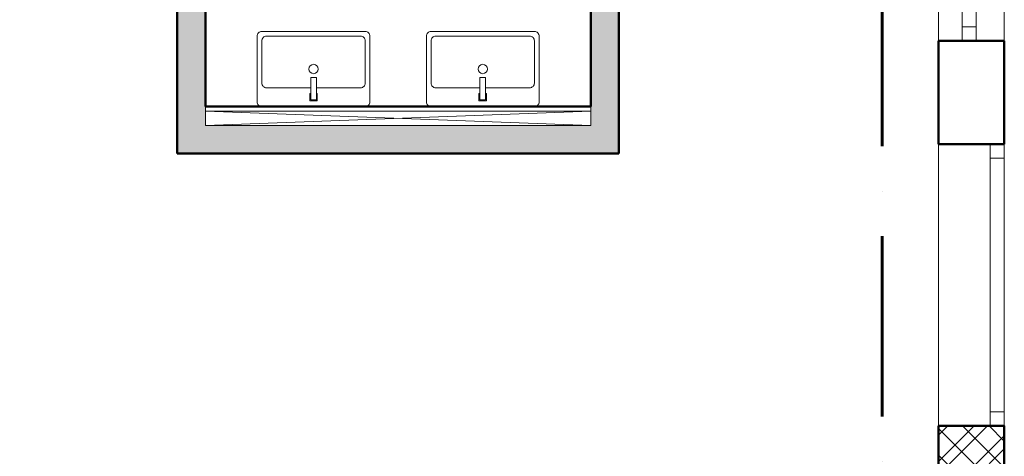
# Model space of a CAD drawing. Header units: millimetres. Extents: x 26913 to 235728, y -32666 to 132716.
# Tile 21 of 26: x 119616 to 124854, y 68529 to 70854. Entities that reach past the tile are written whole.
import ezdxf

# ---------------------------------------------------------------- set-up
doc = ezdxf.new("R2010")
doc.units = ezdxf.units.MM
doc.header["$LTSCALE"] = 400
doc.linetypes.add('ACAD_ISO10W100', pattern=[18, 12, -3, 0, -3])
for name, color, linetype, lineweight in [('N_tenká', 7, 'Continuous', 18), ('N_tlustá', 7, 'Continuous', 50), ('N_výplně otvorů', 7, 'Continuous', 18), ('N_zařizovací předměty', 7, 'Continuous', 13), ('N_šrafy', 7, 'Continuous', 13), ('PBS - hranice úseků', 1, 'ACAD_ISO10W100', 60), ('S_tlustá', 7, 'Continuous', 50), ('S_výplně otvorů', 7, 'Continuous', 18)]:
    doc.layers.add(name, color=color, linetype=linetype, lineweight=lineweight)

# ---------------------------------------------------------------- blocks, each defined once
blk = doc.blocks.new('*U45')
at = {"color": 0}
for p, q in [((0, 75), (600, 75)), ((0, 75), (0, 0)), ((75, 75), (75, 0)), ((525, 0), (525, 75)), ((600, 0), (600, 75)), ((0, 0), (600, 0))]:
    blk.add_line(p, q, dxfattribs=at)
blk = doc.blocks.new('UMYVADLO_PULT_600X400')
blk.add_lwpolyline([(300, 25), (300, 375, 0.414214), (275, 400), (-275, 400, 0.414214), (-300, 375), (-300, 25, 0.414214), (-275, 0), (275, 0, 0.414214)], format="xyb", close=True)
blk.add_lwpolyline([(15, 100), (250, 100, 0.414214), (275, 125), (275, 350, 0.414214), (250, 375), (-250, 375, 0.414214), (-275, 350), (-275, 125, 0.414214), (-250, 100), (-15, 100)], format="xyb")
blk.add_lwpolyline([(-15, 155), (-15, 35), (15, 35), (15, 155)], close=True)
blk.add_lwpolyline([(-15, 70), (-20, 70), (-20, 30), (20, 30), (20, 70), (15, 70)])
blk.add_circle((0, 200), 25)
blk = doc.blocks.new('*U132')
at = {"color": 0}
for p, q in [((0, 75), (1500, 75)), ((0, 75), (0, 0)), ((75, 75), (75, 0)), ((1425, 0), (1425, 75)), ((1500, 0), (1500, 75)), ((0, 0), (1500, 0))]:
    blk.add_line(p, q, dxfattribs=at)

msp = doc.modelspace()

# ---------------------------------------------------------------- hatches: boundary and pattern name
at = {"layer": 'N_šrafy'}
h = msp.add_hatch(dxfattribs=at)
h.set_pattern_fill('ZDIVO-STR_PEV', scale=50)
h.set_pattern_definition([(45, (0, 0), (-106.06602, 106.06602), []), (45, (70.71, 0), (-106.06602, 106.06602), []), (135, (0, 0), (-70.71068, -70.71068), [])])
h.paths.add_polyline_path([(117404.1, 55341.6), (116404.1, 55341.6), (116404.1, 55091.6), (116504.1, 55091.6), (116604.1, 55091.6), (117404.1, 55091.6)])
h.paths.add_polyline_path([(124854.1, 68691.6), (124504.1, 68691.6), (124504.1, 67891.6), (124854.1, 67891.6)])
h.paths.add_polyline_path([(124854.1, 66591.6), (124504.1, 66591.6), (124504.1, 66491.6), (124854.1, 66491.6)])
h.paths.add_polyline_path([(124854.1, 56491.6), (124779.1, 56491.6), (124504.1, 56491.6), (124504.1, 56391.6), (124854.1, 56391.6)])
h.paths.add_polyline_path([(124854.1, 72941.6), (124504.1, 72941.6), (124504.1, 72781.6), (124854.1, 72781.6)])
h.paths.add_polyline_path([(112754.1, 72891.6), (112754.1, 73141.6), (112604.1, 73141.6), (112204.1, 73141.6), (112204.1, 72891.6)])
h.paths.add_polyline_path([(115404.1, 76641.6), (115404.1, 76241.6), (116554.1, 76241.6), (116554.1, 76641.6)])
h.paths.add_polyline_path([(112204.1, 75991.6), (111904.1, 75991.6), (111904.1, 74991.6), (112204.1, 74991.6)])
h.paths.add_polyline_path([(120004.1, 76641.6), (120004.1, 76241.6), (121454.1, 76241.6), (121454.1, 76641.6)])
h = msp.add_hatch(dxfattribs=at)
h.set_pattern_fill('CROSS', scale=250)
h.set_pattern_definition([(0, (0, 0), (62.5, 62.5), [31.25, -93.75]), (90, (15.625, -15.625), (-62.5, 62.5), [31.25, -93.75])])
h.paths.add_polyline_path([(118554.1, 75991.6), (118429.1, 75991.6), (118429.1, 73141.6), (118554.1, 73141.6)])
h.paths.add_polyline_path([(120604.1, 72891.6), (120452.7, 72891.6), (120452.7, 72091.6), (120604.1, 72091.6)])
h.paths.add_polyline_path([(120604.1, 71291.6), (120452.7, 71291.6), (120452.7, 70141.6), (122804.1, 70141.6), (122804.1, 71441.6), (122654.1, 71441.6), (122654.1, 70391.6), (122654.1, 70291.6), (120604.1, 70291.6), (120604.1, 70391.6)])
h.paths.add_polyline_path([(120794.1, 75441.6), (120604.1, 75441.6), (120504.1, 75441.6), (120504.1, 75341.6), (120794.1, 75341.6)])
h.paths.add_polyline_path([(121084.1, 75441.6), (120794.1, 75441.6), (120794.1, 75341.6), (121081.4, 75341.6), (121084.1, 75344.3)])
h.paths.add_polyline_path([(121181.4, 75441.6), (121084.1, 75441.6), (121084.1, 75344.3)])
h.paths.add_polyline_path([(118904.1, 52671.6), (116604.1, 52671.6), (116604.1, 52571.6), (118904.1, 52571.6)])
h.paths.add_polyline_path([(123304.1, 50991.6), (119204.1, 50991.6), (119204.1, 50841.6), (122904.1, 50841.6), (122904.1, 48391.6), (123054.1, 48391.6), (123054.1, 50841.6), (123304.1, 50841.6)])
h.paths.add_polyline_path([(124554.1, 50991.6), (124304.1, 50991.6), (124304.1, 50841.6), (124554.1, 50841.6)])
h.paths.add_polyline_path([(123054.1, 47391.6), (122904.1, 47391.6), (122904.1, 47091.6), (123054.1, 47091.6)])
h.paths.add_polyline_path([(120452.7, 74341.6), (122654.1, 74341.6), (122654.1, 74241.6), (120604.1, 74241.6), (120604.1, 73191.6), (120452.7, 73191.6)])

# ---------------------------------------------------------------- linework, layer by layer
at = {"layer": 'N_tenká', "color": 7}
for points in [[(120604.1, 70391.6), (120604.1, 70291.6)], [(120604.1, 70366.6), (122654.1, 70366.6)], [(122654.1, 70366.6), (120604.1, 70291.6)], [(120604.1, 70366.6), (122654.1, 70291.6)], [(122654.1, 70391.6), (122654.1, 70291.6)], [(120604.1, 70291.6), (122654.1, 70291.6)]]:
    msp.add_lwpolyline(points, dxfattribs=at)
at = {"layer": 'N_tlustá', "color": 7}
for points in [[(122654.1, 71441.6), (122654.1, 70391.6)], [(122804.1, 71441.6), (122804.1, 70141.6)], [(120452.7, 71291.6), (120452.7, 70141.6)], [(120604.1, 70391.6), (120604.1, 71291.6)], [(120604.1, 70391.6), (122654.1, 70391.6)], [(120452.7, 70141.6), (122804.1, 70141.6)], [(124504.1, 67891.6), (124504.1, 68691.6), (124854.1, 68691.6), (124854.1, 67891.6)]]:
    msp.add_lwpolyline(points, dxfattribs=at)
at = {"layer": 'N_výplně otvorů', "color": 7}
msp.add_lwpolyline([(124504.1, 70191.6), (124504.1, 68691.6)], dxfattribs=at)
at = {"layer": 'PBS - hranice úseků', "ltscale": 0.2}
msp.add_lwpolyline([(124204.1, 71141.6), (124204.1, 54791.6), (124254.1, 54791.6), (124254.1, 47391.6), (119504.1, 47391.6), (119504.1, 52971.6), (116904.1, 52971.6), (116904.1, 55641.6), (112904.1, 55641.6), (112904.1, 55941.6), (112504.1, 55941.6), (112504.1, 75841.6), (113154.1, 75841.6), (113154.1, 75941.6), (117954.1, 75941.6), (117954.1, 75691.6), (118129.1, 75691.6), (118129.1, 72591.6), (120904.1, 72591.6), (120904.1, 73791.6), (122354.1, 73791.6), (122354.1, 72793), (122354.1, 71141.6)], close=True, dxfattribs=at)
at = {"layer": 'S_tlustá', "color": 7}
msp.add_line((124504.1, 70741.6), (124504.1, 70191.6), dxfattribs=at)
for points in [[(124504.1, 70741.6), (124854.1, 70741.6)], [(124854.1, 70741.6), (124854.1, 70191.6)], [(124504.1, 70191.6), (124854.1, 70191.6)]]:
    msp.add_lwpolyline(points, dxfattribs=at)
at = {"layer": 'S_výplně otvorů', "color": 7}
for points in [[(124504.1, 71341.6), (124504.1, 70741.6)], [(124854.1, 71341.6), (124854.1, 70741.6)]]:
    msp.add_lwpolyline(points, dxfattribs=at)

# ---------------------------------------------------------------- block references
at = {"layer": 'N_výplně otvorů', "color": 7, "xscale": -1, "rotation": 90}
msp.add_blockref('*U132', (124854.1, 70191.6), dxfattribs=at)
at = {"layer": 'N_zařizovací předměty', "color": 7, "xscale": -1}
for p in [(121179.1, 70391.6), (122079.1, 70391.6)]:
    msp.add_blockref('UMYVADLO_PULT_600X400', p, dxfattribs=at)
at = {"layer": 'S_výplně otvorů', "color": 7, "xscale": -1, "rotation": 90}
msp.add_blockref('*U45', (124704.1, 71341.6), dxfattribs=at)

doc.saveas('drawing.dxf')
